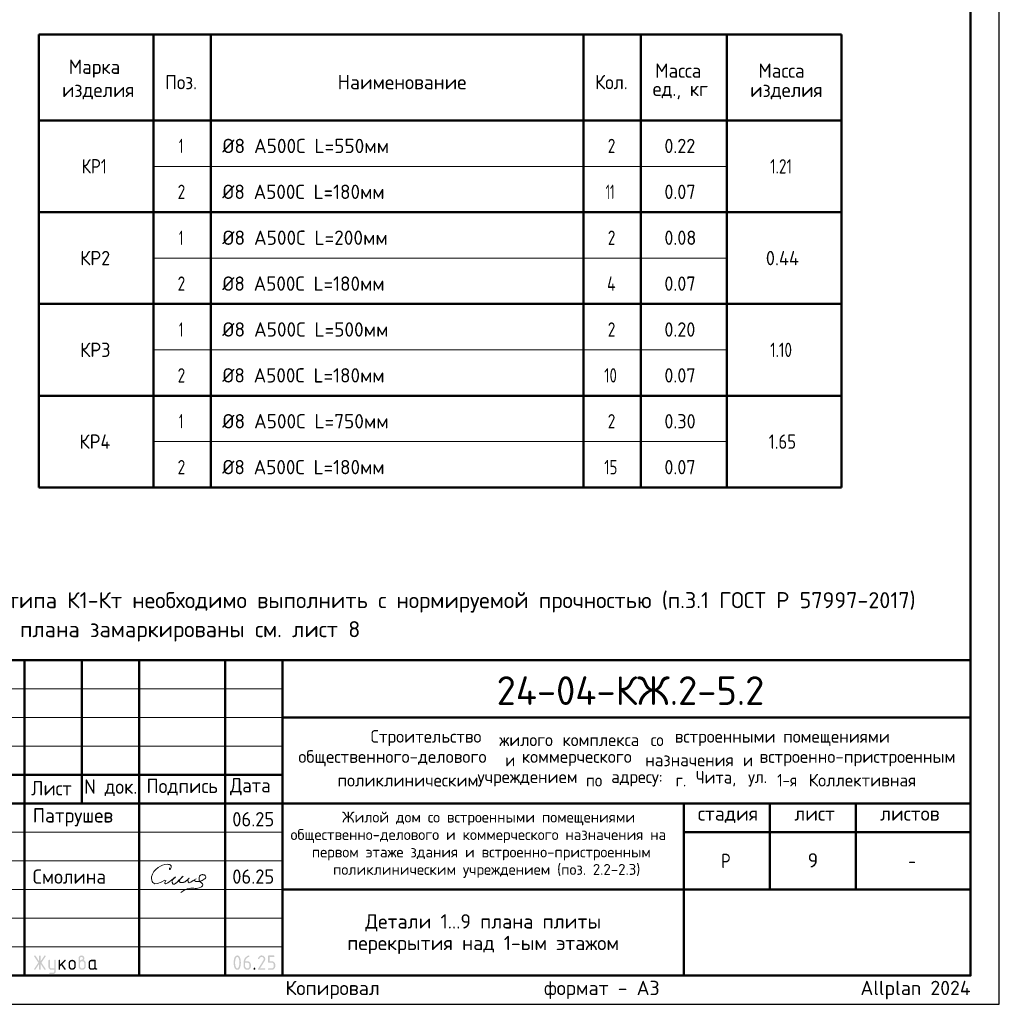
# Model space of a CAD drawing. Header units: millimetres. Extents: x 0 to 50400, y 0 to 35640.
# Tile 51 of 52: x 29903 to 50400, y 0 to 20601. Entities that reach past the tile are written whole.
import ezdxf

# ---------------------------------------------------------------- set-up
doc = ezdxf.new("R2010")
doc.units = ezdxf.units.MM
for name, color, linetype, lineweight in [('Standard', 7, 'Continuous', 25), ('Надписи', 7, 'Continuous', 25), ('Общий01', 7, 'Continuous', 13)]:
    doc.layers.add(name, color=color, linetype=linetype, lineweight=lineweight)
doc.styles.add('ISOCPEUR', font='txt')

msp = doc.modelspace()

# ---------------------------------------------------------------- hatches: boundary and pattern name
at = {"layer": 'Standard', "linetype": 'Continuous', "lineweight": 25, "transparency": 33554687}
for points in [[(30310, 844), (30233, 728), (30232, 726), (30230, 725), (30229, 724), (30227, 723), (30226, 722), (30224, 722), (30222, 722), (30220, 722), (30218, 722), (30217, 722), (30215, 722), (30214, 723), (30212, 723), (30211, 724), (30210, 724), (30209, 725), (30208, 726), (30207, 728), (30207, 729), (30206, 730), (30206, 732), (30206, 734), (30205, 735), (30205, 737), (30205, 739), (30206, 741), (30207, 743), (30208, 745), (30292, 871), (30208, 998), (30207, 1000), (30206, 1002), (30205, 1004), (30205, 1006), (30205, 1008), (30206, 1010), (30206, 1011), (30206, 1013), (30207, 1014), (30207, 1015), (30208, 1017), (30209, 1018), (30210, 1019), (30211, 1019), (30212, 1020), (30214, 1021), (30215, 1021), (30217, 1021), (30218, 1022), (30220, 1022), (30222, 1022), (30224, 1021), (30226, 1021), (30227, 1020), (30229, 1019), (30230, 1018), (30232, 1016), (30233, 1015), (30310, 899), (30310, 1007), (30310, 1008), (30310, 1010), (30311, 1012), (30311, 1013), (30312, 1015), (30312, 1016), (30313, 1017), (30314, 1018), (30315, 1019), (30316, 1019), (30317, 1020), (30319, 1021), (30320, 1021), (30322, 1021), (30323, 1022), (30325, 1022), (30327, 1022), (30329, 1021), (30330, 1021), (30332, 1021), (30333, 1020), (30334, 1019), (30336, 1019), (30337, 1018), (30337, 1017), (30338, 1016), (30339, 1015), (30339, 1013), (30340, 1012), (30340, 1010), (30340, 1008), (30340, 1007), (30340, 899), (30418, 1015), (30419, 1016), (30420, 1018), (30422, 1019), (30423, 1020), (30425, 1021), (30427, 1021), (30428, 1022), (30430, 1022), (30432, 1022), (30433, 1021), (30435, 1021), (30436, 1020), (30437, 1020), (30439, 1019), (30440, 1018), (30441, 1017), (30442, 1016), (30443, 1015), (30444, 1013), (30444, 1012), (30445, 1011), (30445, 1009), (30445, 1008), (30445, 1006), (30445, 1004), (30445, 1002), (30444, 1000), (30443, 998), (30358, 871), (30443, 745), (30444, 743), (30445, 741), (30445, 739), (30445, 737), (30445, 735), (30445, 734), (30445, 732), (30444, 731), (30444, 730), (30443, 728), (30442, 727), (30441, 726), (30440, 725), (30439, 724), (30438, 723), (30436, 723), (30435, 722), (30434, 722), (30432, 722), (30431, 722), (30429, 722), (30427, 722), (30425, 722), (30423, 723), (30422, 724), (30420, 725), (30419, 726), (30418, 728), (30340, 844), (30340, 737), (30340, 735), (30340, 733), (30340, 731), (30339, 730), (30339, 729), (30338, 727), (30337, 726), (30337, 725), (30336, 724), (30334, 724), (30333, 723), (30332, 722), (30330, 722), (30329, 722), (30327, 722), (30325, 722), (30323, 722), (30322, 722), (30320, 722), (30319, 722), (30317, 723), (30316, 724), (30315, 724), (30314, 725), (30313, 726), (30312, 727), (30312, 729), (30311, 730), (30311, 731), (30310, 733), (30310, 735), (30310, 737)], [(30625, 691), (30625, 722), (30565, 722), (30562, 722), (30559, 722), (30556, 722), (30553, 723), (30550, 723), (30547, 724), (30545, 725), (30542, 726), (30539, 727), (30537, 728), (30534, 730), (30532, 731), (30529, 733), (30527, 735), (30525, 737), (30523, 739), (30521, 741), (30519, 744), (30517, 746), (30515, 748), (30513, 751), (30512, 753), (30511, 756), (30510, 758), (30509, 761), (30508, 764), (30507, 767), (30506, 769), (30506, 772), (30506, 775), (30505, 778), (30505, 781), (30505, 916), (30505, 918), (30506, 920), (30506, 922), (30506, 923), (30507, 924), (30507, 926), (30508, 927), (30509, 928), (30510, 929), (30511, 929), (30512, 930), (30514, 930), (30515, 931), (30517, 931), (30518, 931), (30520, 931), (30522, 931), (30524, 931), (30526, 931), (30527, 930), (30528, 930), (30530, 929), (30531, 929), (30532, 928), (30533, 927), (30533, 926), (30534, 924), (30534, 923), (30535, 922), (30535, 920), (30535, 918), (30535, 916), (30535, 782), (30535, 779), (30536, 776), (30536, 773), (30538, 770), (30539, 768), (30540, 765), (30542, 763), (30544, 760), (30546, 758), (30549, 757), (30551, 755), (30554, 754), (30557, 753), (30559, 752), (30562, 752), (30565, 752), (30625, 752), (30625, 916), (30625, 918), (30625, 920), (30625, 922), (30626, 923), (30626, 924), (30627, 926), (30628, 927), (30629, 928), (30630, 929), (30631, 929), (30632, 930), (30633, 930), (30635, 931), (30636, 931), (30638, 931), (30640, 931), (30642, 931), (30644, 931), (30645, 931), (30647, 930), (30648, 930), (30649, 929), (30650, 929), (30651, 928), (30652, 927), (30653, 926), (30654, 924), (30654, 923), (30655, 922), (30655, 920), (30655, 918), (30655, 916), (30655, 692), (30655, 688), (30655, 685), (30655, 682), (30654, 680), (30653, 677), (30653, 674), (30652, 671), (30651, 669), (30650, 666), (30648, 663), (30647, 661), (30645, 658), (30644, 656), (30642, 654), (30640, 651), (30638, 649), (30636, 647), (30634, 645), (30631, 643), (30629, 641), (30627, 640), (30624, 638), (30621, 637), (30619, 636), (30616, 635), (30613, 634), (30611, 633), (30608, 633), (30605, 632), (30602, 632), (30599, 632), (30596, 632), (30535, 632), (30534, 632), (30532, 632), (30530, 632), (30529, 633), (30527, 633), (30526, 634), (30525, 634), (30524, 635), (30523, 636), (30522, 638), (30522, 639), (30521, 640), (30521, 642), (30521, 643), (30520, 645), (30520, 647), (30520, 648), (30521, 650), (30521, 651), (30522, 652), (30522, 654), (30523, 655), (30524, 656), (30525, 657), (30526, 658), (30527, 659), (30529, 660), (30530, 661), (30531, 661), (30533, 661), (30534, 662), (30535, 662), (30595, 662), (30598, 662), (30601, 662), (30604, 663), (30607, 664), (30609, 665), (30612, 666), (30614, 668), (30616, 670), (30619, 672), (30620, 675), (30622, 677), (30623, 680), (30624, 682), (30624, 685), (30625, 688)], [(30745, 833), (30840, 927), (30841, 928), (30842, 929), (30843, 930), (30844, 930), (30846, 931), (30847, 931), (30849, 931), (30850, 931), (30852, 931), (30854, 931), (30855, 931), (30857, 930), (30858, 930), (30859, 929), (30860, 929), (30861, 928), (30862, 927), (30863, 926), (30864, 924), (30864, 923), (30865, 922), (30865, 920), (30865, 918), (30865, 916), (30865, 915), (30865, 914), (30865, 912), (30864, 911), (30863, 910), (30863, 908), (30862, 907), (30861, 906), (30795, 840), (30862, 745), (30864, 743), (30864, 741), (30865, 739), (30865, 736), (30865, 734), (30865, 733), (30865, 731), (30864, 730), (30864, 728), (30863, 727), (30862, 726), (30861, 725), (30860, 724), (30859, 724), (30858, 723), (30857, 722), (30855, 722), (30854, 722), (30852, 722), (30850, 722), (30848, 722), (30846, 722), (30845, 722), (30843, 723), (30842, 724), (30840, 725), (30839, 726), (30838, 728), (30773, 819), (30745, 791), (30745, 737), (30745, 735), (30745, 733), (30745, 731), (30744, 730), (30744, 729), (30743, 727), (30742, 726), (30741, 725), (30741, 724), (30739, 724), (30738, 723), (30737, 722), (30735, 722), (30734, 722), (30732, 722), (30730, 722), (30728, 722), (30727, 722), (30725, 722), (30724, 722), (30722, 723), (30721, 724), (30720, 724), (30719, 725), (30718, 726), (30717, 727), (30717, 729), (30716, 730), (30716, 731), (30715, 733), (30715, 735), (30715, 737), (30715, 916), (30715, 918), (30715, 920), (30716, 922), (30716, 923), (30717, 924), (30717, 926), (30718, 927), (30719, 928), (30720, 929), (30721, 929), (30722, 930), (30724, 930), (30725, 931), (30727, 931), (30728, 931), (30730, 931), (30732, 931), (30734, 931), (30735, 931), (30737, 930), (30738, 930), (30739, 929), (30741, 929), (30741, 928), (30742, 927), (30743, 926), (30744, 924), (30744, 923), (30745, 922), (30745, 920), (30745, 918), (30745, 916)], [(34965, 1022), (34968, 1022), (34972, 1021), (34976, 1021), (34980, 1020), (34983, 1019), (34987, 1018), (34990, 1017), (34993, 1016), (34997, 1015), (35000, 1013), (35003, 1011), (35006, 1009), (35009, 1007), (35012, 1005), (35015, 1002), (35018, 1000), (35020, 997), (35023, 994), (35025, 991), (35027, 988), (35029, 985), (35031, 982), (35033, 979), (35034, 975), (35035, 972), (35036, 969), (35038, 965), (35038, 962), (35039, 958), (35039, 954), (35040, 950), (35040, 947), (35040, 941), (35039, 936), (35038, 930), (35036, 925), (35034, 920), (35032, 914), (35029, 909), (35026, 903), (34931, 752), (35025, 752), (35026, 752), (35028, 751), (35030, 751), (35031, 751), (35033, 750), (35034, 749), (35035, 749), (35036, 748), (35037, 747), (35037, 746), (35038, 745), (35039, 743), (35039, 742), (35039, 740), (35040, 738), (35040, 737), (35040, 735), (35039, 733), (35039, 731), (35039, 730), (35038, 729), (35037, 727), (35037, 726), (35036, 725), (35035, 724), (35034, 724), (35033, 723), (35031, 722), (35030, 722), (35028, 722), (35026, 722), (35025, 722), (34905, 722), (34903, 722), (34901, 722), (34899, 722), (34898, 722), (34897, 723), (34895, 724), (34894, 724), (34893, 725), (34892, 726), (34892, 727), (34891, 729), (34891, 730), (34890, 731), (34890, 733), (34890, 735), (34890, 737), (34890, 739), (34890, 741), (34891, 743), (34892, 745), (35002, 922), (35004, 925), (35005, 928), (35007, 931), (35008, 934), (35009, 937), (35009, 940), (35010, 943), (35010, 946), (35010, 951), (35009, 955), (35008, 960), (35006, 964), (35005, 968), (35002, 971), (35000, 975), (34996, 978), (34993, 982), (34989, 984), (34986, 987), (34982, 988), (34978, 990), (34974, 991), (34969, 991), (34965, 991), (34961, 991), (34958, 991), (34955, 990), (34952, 989), (34949, 988), (34946, 986), (34943, 984), (34940, 982), (34937, 980), (34934, 977), (34931, 974), (34929, 970), (34926, 967), (34923, 963), (34920, 958), (34918, 954), (34917, 952), (34915, 951), (34914, 949), (34912, 948), (34911, 947), (34909, 947), (34907, 947), (34905, 947), (34903, 947), (34901, 947), (34899, 947), (34898, 947), (34897, 948), (34895, 949), (34894, 949), (34893, 950), (34892, 951), (34892, 952), (34891, 954), (34891, 955), (34890, 956), (34890, 958), (34890, 960), (34890, 961), (34890, 963), (34890, 965), (34890, 966), (34891, 968), (34894, 974), (34898, 980), (34902, 986), (34906, 991), (34910, 996), (34914, 1000), (34919, 1005), (34923, 1008), (34928, 1011), (34933, 1014), (34938, 1016), (34943, 1018), (34948, 1020), (34953, 1021), (34959, 1022)], [(35100, 887), (35100, 1007), (35100, 1008), (35100, 1010), (35100, 1012), (35100, 1013), (35101, 1015), (35102, 1016), (35102, 1017), (35103, 1018), (35104, 1019), (35105, 1019), (35107, 1020), (35108, 1021), (35109, 1021), (35111, 1021), (35113, 1022), (35114, 1022), (35219, 1022), (35221, 1022), (35223, 1021), (35224, 1021), (35226, 1021), (35227, 1020), (35228, 1019), (35229, 1019), (35230, 1018), (35231, 1017), (35232, 1016), (35233, 1014), (35233, 1013), (35234, 1012), (35234, 1010), (35234, 1008), (35234, 1007), (35234, 1005), (35234, 1003), (35234, 1001), (35233, 1000), (35233, 999), (35232, 997), (35231, 996), (35230, 995), (35229, 994), (35228, 994), (35227, 993), (35226, 992), (35224, 992), (35223, 992), (35221, 991), (35219, 991), (35130, 991), (35130, 902), (35174, 902), (35178, 902), (35182, 901), (35186, 901), (35189, 900), (35193, 900), (35196, 899), (35200, 897), (35203, 896), (35207, 895), (35210, 893), (35213, 891), (35216, 889), (35219, 887), (35222, 885), (35225, 882), (35227, 880), (35230, 877), (35232, 874), (35235, 871), (35237, 868), (35239, 865), (35241, 862), (35242, 859), (35244, 855), (35245, 852), (35246, 849), (35247, 845), (35248, 841), (35249, 838), (35249, 834), (35249, 830), (35249, 827), (35249, 797), (35249, 793), (35249, 789), (35249, 785), (35248, 782), (35247, 778), (35246, 775), (35245, 771), (35244, 768), (35242, 764), (35241, 761), (35239, 758), (35237, 755), (35235, 752), (35232, 749), (35230, 746), (35227, 743), (35224, 741), (35222, 738), (35219, 736), (35216, 734), (35213, 732), (35209, 730), (35206, 728), (35203, 727), (35200, 726), (35196, 725), (35193, 724), (35189, 723), (35186, 722), (35182, 722), (35178, 722), (35174, 722), (35114, 722), (35113, 722), (35111, 722), (35109, 722), (35108, 722), (35107, 723), (35105, 724), (35104, 724), (35103, 725), (35102, 726), (35102, 727), (35101, 729), (35100, 730), (35100, 731), (35100, 733), (35100, 735), (35100, 737), (35100, 738), (35100, 740), (35100, 742), (35100, 743), (35101, 745), (35102, 746), (35102, 747), (35103, 748), (35104, 749), (35105, 749), (35107, 750), (35108, 751), (35109, 751), (35111, 751), (35113, 752), (35114, 752), (35174, 752), (35179, 752), (35183, 752), (35188, 753), (35192, 755), (35196, 756), (35199, 759), (35203, 761), (35206, 765), (35209, 768), (35212, 772), (35214, 775), (35216, 779), (35218, 783), (35218, 788), (35219, 792), (35219, 797), (35219, 827), (35219, 831), (35218, 836), (35218, 840), (35216, 844), (35214, 848), (35212, 851), (35209, 855), (35206, 858), (35203, 862), (35199, 864), (35195, 867), (35192, 868), (35188, 870), (35183, 871), (35179, 872), (35174, 872), (35114, 872), (35113, 872), (35111, 872), (35109, 872), (35108, 872), (35107, 873), (35105, 874), (35104, 874), (35103, 875), (35102, 876), (35102, 877), (35101, 879), (35100, 880), (35100, 881), (35100, 883), (35100, 885)], [(34800, 752), (34800, 753), (34800, 755), (34800, 757), (34801, 758), (34801, 760), (34802, 761), (34803, 762), (34804, 763), (34804, 764), (34806, 765), (34807, 765), (34808, 766), (34810, 766), (34811, 766), (34813, 767), (34815, 767), (34817, 767), (34818, 766), (34820, 766), (34821, 766), (34823, 765), (34824, 765), (34825, 764), (34826, 763), (34827, 762), (34828, 761), (34828, 760), (34829, 758), (34829, 757), (34830, 755), (34830, 753), (34830, 752), (34830, 737), (34830, 735), (34830, 733), (34829, 731), (34829, 730), (34828, 729), (34828, 727), (34827, 726), (34826, 725), (34825, 724), (34824, 724), (34823, 723), (34821, 722), (34820, 722), (34818, 722), (34817, 722), (34815, 722), (34813, 722), (34811, 722), (34810, 722), (34808, 722), (34807, 723), (34806, 724), (34804, 724), (34804, 725), (34803, 726), (34802, 727), (34801, 729), (34801, 730), (34800, 731), (34800, 733), (34800, 735), (34800, 737)]]:
    msp.add_hatch(color=7, dxfattribs=at).paths.add_polyline_path(points, flags=16)
h = msp.add_hatch(color=7, dxfattribs=at)
h.paths.add_polyline_path([(30925, 796), (30925, 856), (30925, 860), (30925, 864), (30926, 868), (30926, 871), (30927, 875), (30928, 878), (30929, 882), (30930, 885), (30932, 889), (30934, 892), (30935, 895), (30937, 898), (30939, 901), (30942, 904), (30944, 907), (30947, 909), (30950, 912), (30952, 915), (30955, 917), (30958, 919), (30961, 921), (30965, 923), (30968, 925), (30971, 926), (30974, 927), (30978, 928), (30981, 929), (30985, 930), (30988, 931), (30992, 931), (30996, 931), (31000, 931), (31004, 931), (31008, 931), (31011, 931), (31015, 930), (31019, 929), (31022, 928), (31026, 927), (31029, 926), (31032, 925), (31035, 923), (31039, 921), (31042, 919), (31045, 917), (31047, 915), (31050, 912), (31053, 910), (31056, 907), (31058, 904), (31060, 901), (31063, 898), (31065, 895), (31066, 892), (31068, 889), (31069, 886), (31071, 882), (31072, 879), (31073, 875), (31073, 872), (31074, 868), (31074, 864), (31075, 860), (31075, 856), (31075, 796), (31075, 793), (31074, 789), (31074, 785), (31073, 781), (31073, 778), (31072, 774), (31071, 771), (31069, 768), (31068, 764), (31066, 761), (31064, 758), (31062, 755), (31060, 752), (31058, 749), (31056, 746), (31053, 743), (31050, 741), (31047, 738), (31044, 736), (31041, 734), (31038, 732), (31035, 730), (31032, 728), (31029, 727), (31025, 726), (31022, 725), (31018, 724), (31015, 723), (31011, 722), (31007, 722), (31004, 722), (31000, 722), (30996, 722), (30992, 722), (30988, 722), (30985, 723), (30981, 724), (30978, 725), (30974, 726), (30971, 727), (30968, 728), (30965, 730), (30961, 732), (30958, 734), (30955, 736), (30952, 738), (30950, 741), (30947, 743), (30944, 746), (30942, 749), (30939, 752), (30937, 755), (30935, 758), (30934, 761), (30932, 764), (30930, 768), (30929, 771), (30928, 774), (30927, 778), (30926, 781), (30926, 785), (30925, 789), (30925, 793)], flags=16)
h.paths.add_polyline_path([(31045, 797), (31045, 857), (31045, 861), (31044, 866), (31043, 870), (31041, 874), (31040, 878), (31037, 881), (31035, 885), (31032, 888), (31028, 892), (31025, 894), (31021, 897), (31017, 898), (31013, 900), (31009, 901), (31004, 902), (31000, 902), (30995, 902), (30991, 901), (30987, 900), (30983, 898), (30979, 897), (30975, 894), (30971, 892), (30968, 888), (30965, 885), (30962, 881), (30960, 878), (30958, 874), (30957, 870), (30956, 866), (30955, 861), (30955, 857), (30955, 797), (30955, 792), (30956, 788), (30957, 783), (30958, 779), (30960, 775), (30962, 772), (30965, 768), (30968, 765), (30971, 761), (30975, 759), (30979, 756), (30983, 755), (30986, 753), (30991, 752), (30995, 752), (31000, 752), (31004, 752), (31009, 752), (31013, 753), (31017, 755), (31021, 757), (31025, 759), (31028, 761), (31032, 765), (31035, 768), (31037, 772), (31040, 775), (31041, 779), (31043, 783), (31044, 788), (31045, 792)])
h = msp.add_hatch(color=7, dxfattribs=at)
h.paths.add_polyline_path([(31165, 916), (31170, 920), (31174, 923), (31179, 926), (31183, 928), (31188, 930), (31192, 931), (31196, 931), (31200, 931), (31202, 931), (31204, 932), (31207, 933), (31209, 934), (31211, 935), (31213, 937), (31215, 939), (31217, 942), (31219, 944), (31221, 947), (31222, 949), (31223, 952), (31224, 954), (31224, 957), (31225, 959), (31225, 961), (31225, 965), (31224, 968), (31224, 970), (31223, 973), (31222, 976), (31220, 978), (31218, 981), (31216, 983), (31214, 985), (31212, 987), (31209, 988), (31207, 989), (31204, 990), (31201, 991), (31198, 991), (31195, 991), (31192, 991), (31189, 991), (31186, 990), (31183, 989), (31181, 988), (31178, 987), (31176, 985), (31174, 983), (31171, 981), (31170, 978), (31168, 976), (31167, 973), (31166, 970), (31165, 967), (31165, 965), (31165, 961)])
h.paths.add_polyline_path([(31240, 925), (31245, 923), (31249, 920), (31254, 918), (31258, 914), (31262, 911), (31266, 907), (31269, 903), (31272, 898), (31275, 893), (31278, 888), (31280, 883), (31282, 878), (31283, 873), (31284, 868), (31285, 862), (31285, 857), (31285, 797), (31285, 793), (31284, 789), (31284, 785), (31283, 781), (31282, 778), (31281, 774), (31280, 771), (31279, 768), (31278, 764), (31276, 761), (31274, 758), (31272, 755), (31270, 752), (31268, 749), (31265, 746), (31263, 743), (31260, 741), (31257, 738), (31254, 736), (31251, 734), (31248, 732), (31245, 730), (31242, 728), (31238, 727), (31235, 726), (31232, 725), (31228, 724), (31225, 723), (31221, 722), (31217, 722), (31214, 722), (31210, 722), (31206, 722), (31202, 722), (31198, 722), (31195, 723), (31191, 724), (31188, 725), (31184, 726), (31181, 727), (31177, 728), (31174, 730), (31171, 732), (31168, 734), (31165, 736), (31162, 738), (31159, 741), (31157, 743), (31154, 746), (31151, 749), (31149, 752), (31147, 755), (31145, 758), (31143, 761), (31142, 764), (31140, 768), (31139, 771), (31138, 774), (31137, 778), (31136, 782), (31136, 785), (31135, 789), (31135, 793), (31135, 797), (31135, 962), (31135, 965), (31135, 968), (31135, 971), (31136, 974), (31136, 977), (31137, 979), (31138, 982), (31139, 985), (31140, 987), (31142, 990), (31143, 993), (31145, 995), (31146, 997), (31148, 1000), (31150, 1002), (31152, 1004), (31154, 1006), (31157, 1008), (31159, 1010), (31161, 1012), (31164, 1013), (31166, 1015), (31169, 1016), (31172, 1017), (31174, 1018), (31177, 1019), (31180, 1020), (31183, 1020), (31186, 1021), (31189, 1021), (31192, 1022), (31195, 1022), (31198, 1022), (31201, 1021), (31204, 1021), (31207, 1020), (31210, 1020), (31212, 1019), (31215, 1018), (31218, 1017), (31221, 1016), (31223, 1015), (31226, 1013), (31228, 1012), (31230, 1010), (31233, 1008), (31235, 1006), (31237, 1004), (31239, 1002), (31241, 1000), (31243, 997), (31245, 995), (31246, 992), (31248, 990), (31249, 987), (31250, 985), (31251, 982), (31252, 979), (31253, 976), (31253, 974), (31254, 971), (31254, 968), (31254, 965), (31254, 962), (31254, 956), (31254, 951), (31253, 946), (31251, 941), (31249, 937), (31246, 933), (31243, 929)], flags=16)
h.paths.add_polyline_path([(31254, 797), (31254, 857), (31254, 861), (31254, 866), (31253, 870), (31251, 874), (31250, 878), (31247, 881), (31245, 885), (31241, 888), (31238, 892), (31235, 894), (31231, 897), (31227, 898), (31223, 900), (31219, 901), (31214, 902), (31210, 902), (31205, 902), (31201, 901), (31196, 900), (31192, 898), (31188, 897), (31185, 894), (31181, 892), (31178, 888), (31175, 885), (31172, 881), (31170, 878), (31168, 874), (31167, 870), (31166, 866), (31165, 861), (31165, 857), (31165, 797), (31165, 792), (31166, 788), (31167, 783), (31168, 779), (31170, 775), (31172, 772), (31175, 768), (31178, 765), (31181, 761), (31185, 759), (31188, 756), (31192, 755), (31196, 753), (31201, 752), (31205, 752), (31210, 752), (31214, 752), (31219, 752), (31223, 753), (31227, 755), (31231, 757), (31235, 759), (31238, 761), (31241, 765), (31245, 768), (31247, 772), (31250, 775), (31251, 779), (31253, 783), (31254, 788), (31254, 792)])
h = msp.add_hatch(color=7, dxfattribs=at)
h.paths.add_polyline_path([(31464, 901), (31405, 901), (31401, 901), (31399, 901), (31396, 900), (31393, 899), (31390, 898), (31388, 896), (31386, 895), (31383, 893), (31381, 890), (31380, 888), (31378, 886), (31377, 883), (31376, 880), (31375, 877), (31375, 874), (31375, 871), (31375, 782), (31375, 778), (31375, 776), (31376, 773), (31377, 770), (31378, 768), (31380, 765), (31381, 763), (31384, 760), (31386, 758), (31388, 757), (31391, 755), (31393, 754), (31396, 753), (31399, 752), (31402, 752), (31405, 752), (31434, 752), (31438, 752), (31440, 752), (31443, 753), (31446, 754), (31449, 755), (31451, 757), (31453, 758), (31456, 760), (31458, 763), (31459, 765), (31461, 767), (31462, 770), (31463, 773), (31464, 776), (31464, 778), (31464, 782)])
h.paths.add_polyline_path([(31524, 737), (31524, 735), (31524, 733), (31524, 731), (31523, 730), (31523, 729), (31522, 727), (31522, 726), (31521, 725), (31520, 724), (31519, 724), (31517, 723), (31516, 722), (31515, 722), (31513, 722), (31511, 722), (31509, 722), (31504, 722), (31499, 723), (31495, 724), (31490, 726), (31486, 728), (31482, 730), (31478, 733), (31475, 737), (31471, 733), (31466, 730), (31462, 728), (31457, 726), (31452, 724), (31446, 723), (31441, 722), (31434, 722), (31405, 722), (31401, 722), (31398, 722), (31395, 722), (31392, 723), (31390, 723), (31387, 724), (31384, 725), (31381, 726), (31379, 727), (31376, 728), (31374, 730), (31371, 731), (31369, 733), (31366, 735), (31364, 737), (31362, 739), (31360, 741), (31358, 743), (31356, 746), (31354, 748), (31353, 751), (31351, 753), (31350, 756), (31349, 758), (31348, 761), (31347, 764), (31346, 766), (31346, 769), (31345, 772), (31345, 775), (31345, 778), (31345, 781), (31345, 871), (31345, 875), (31345, 878), (31345, 881), (31346, 884), (31346, 886), (31347, 889), (31348, 892), (31349, 895), (31350, 897), (31351, 900), (31353, 902), (31354, 905), (31356, 907), (31358, 910), (31360, 912), (31362, 914), (31364, 916), (31366, 918), (31369, 920), (31371, 922), (31374, 923), (31376, 925), (31379, 926), (31381, 927), (31384, 928), (31387, 929), (31390, 930), (31392, 930), (31395, 931), (31398, 931), (31401, 931), (31405, 931), (31479, 931), (31481, 931), (31483, 931), (31485, 931), (31486, 930), (31487, 930), (31489, 929), (31490, 929), (31491, 928), (31492, 927), (31492, 926), (31493, 924), (31493, 923), (31494, 922), (31494, 920), (31494, 918), (31494, 916), (31494, 767), (31494, 765), (31495, 763), (31495, 761), (31495, 760), (31496, 759), (31496, 757), (31497, 756), (31498, 755), (31499, 754), (31500, 754), (31501, 753), (31503, 752), (31504, 752), (31506, 752), (31508, 752), (31509, 752), (31511, 752), (31513, 751), (31515, 751), (31516, 751), (31517, 750), (31519, 749), (31520, 749), (31521, 748), (31522, 747), (31522, 746), (31523, 744), (31523, 743), (31524, 742), (31524, 740), (31524, 738)], flags=16)
h = msp.add_hatch(color=7, dxfattribs=at)
h.paths.add_polyline_path([(34500, 872), (34500, 881), (34499, 890), (34499, 899), (34498, 908), (34497, 916), (34495, 925), (34494, 934), (34492, 942), (34490, 948), (34489, 953), (34487, 959), (34485, 964), (34483, 968), (34481, 972), (34479, 976), (34477, 979), (34474, 982), (34472, 984), (34469, 987), (34467, 988), (34464, 990), (34461, 991), (34458, 991), (34455, 991), (34452, 991), (34449, 991), (34446, 990), (34443, 988), (34441, 987), (34438, 984), (34436, 982), (34433, 979), (34431, 976), (34429, 972), (34427, 968), (34425, 963), (34423, 959), (34422, 953), (34420, 948), (34418, 942), (34416, 933), (34415, 925), (34413, 916), (34412, 907), (34411, 898), (34411, 890), (34410, 881), (34410, 872), (34410, 862), (34411, 853), (34411, 844), (34412, 835), (34413, 827), (34415, 818), (34416, 810), (34418, 801), (34420, 795), (34421, 790), (34423, 784), (34425, 780), (34427, 775), (34429, 771), (34431, 767), (34433, 764), (34436, 761), (34438, 759), (34441, 756), (34443, 755), (34446, 753), (34449, 752), (34452, 752), (34455, 752), (34458, 752), (34461, 752), (34464, 753), (34467, 755), (34469, 756), (34472, 759), (34474, 761), (34477, 764), (34479, 767), (34481, 771), (34483, 775), (34485, 780), (34487, 784), (34489, 790), (34490, 795), (34492, 801), (34494, 810), (34495, 818), (34497, 827), (34498, 835), (34499, 844), (34499, 853), (34500, 862)])
h.paths.add_polyline_path([(34530, 872), (34530, 865), (34530, 858), (34529, 852), (34529, 846), (34529, 839), (34528, 833), (34527, 827), (34527, 822), (34526, 816), (34525, 810), (34524, 805), (34522, 799), (34521, 794), (34520, 789), (34518, 784), (34517, 779), (34514, 772), (34512, 765), (34509, 759), (34506, 754), (34502, 748), (34499, 744), (34495, 739), (34492, 736), (34488, 732), (34484, 730), (34479, 727), (34475, 725), (34470, 723), (34465, 722), (34460, 722), (34455, 722), (34450, 722), (34445, 722), (34440, 723), (34435, 725), (34431, 727), (34426, 730), (34422, 732), (34418, 736), (34414, 739), (34411, 744), (34408, 748), (34404, 754), (34401, 759), (34398, 765), (34396, 771), (34393, 779), (34392, 783), (34390, 789), (34389, 794), (34388, 799), (34386, 804), (34385, 810), (34384, 816), (34383, 821), (34383, 827), (34382, 833), (34381, 839), (34381, 846), (34381, 852), (34380, 858), (34380, 865), (34380, 872), (34380, 878), (34380, 885), (34381, 891), (34381, 898), (34381, 904), (34382, 910), (34383, 916), (34383, 922), (34384, 928), (34385, 933), (34386, 939), (34388, 944), (34389, 949), (34390, 954), (34392, 960), (34393, 964), (34396, 972), (34398, 978), (34401, 984), (34404, 989), (34408, 995), (34411, 999), (34414, 1004), (34418, 1007), (34422, 1011), (34426, 1014), (34431, 1016), (34435, 1018), (34440, 1020), (34445, 1021), (34450, 1022), (34455, 1022), (34460, 1022), (34465, 1021), (34470, 1020), (34475, 1018), (34479, 1016), (34484, 1013), (34488, 1011), (34492, 1007), (34495, 1004), (34499, 999), (34502, 995), (34506, 989), (34509, 984), (34512, 978), (34514, 971), (34517, 964), (34518, 959), (34520, 954), (34521, 949), (34522, 944), (34524, 938), (34525, 933), (34526, 927), (34527, 922), (34527, 916), (34528, 910), (34529, 904), (34529, 897), (34529, 891), (34530, 885), (34530, 878)], flags=16)
h = msp.add_hatch(color=7, dxfattribs=at)
h.paths.add_polyline_path([(34620, 872), (34620, 797), (34620, 792), (34621, 788), (34622, 783), (34623, 779), (34625, 775), (34627, 772), (34630, 768), (34633, 765), (34636, 761), (34640, 759), (34644, 756), (34647, 755), (34651, 753), (34656, 752), (34660, 752), (34665, 752), (34670, 752), (34674, 752), (34678, 753), (34682, 755), (34686, 757), (34690, 759), (34693, 761), (34697, 765), (34700, 768), (34702, 772), (34705, 775), (34706, 779), (34708, 783), (34709, 788), (34710, 792), (34710, 797), (34710, 827), (34710, 831), (34709, 836), (34708, 840), (34706, 844), (34705, 848), (34702, 852), (34700, 855), (34697, 858), (34693, 862), (34690, 864), (34686, 867), (34682, 868), (34678, 870), (34674, 871), (34669, 872), (34665, 872)])
h.paths.add_polyline_path([(34695, 1022), (34697, 1022), (34698, 1021), (34700, 1021), (34701, 1021), (34703, 1020), (34704, 1019), (34705, 1019), (34706, 1018), (34707, 1017), (34708, 1016), (34708, 1015), (34709, 1013), (34709, 1012), (34709, 1010), (34710, 1008), (34710, 1007), (34710, 1004), (34709, 1002), (34709, 999), (34708, 998), (34707, 996), (34705, 995), (34704, 994), (34702, 994), (34698, 993), (34694, 991), (34690, 990), (34686, 988), (34682, 986), (34678, 984), (34675, 982), (34671, 979), (34667, 977), (34664, 974), (34660, 971), (34657, 968), (34654, 965), (34650, 961), (34647, 958), (34644, 954), (34639, 947), (34635, 941), (34631, 935), (34628, 928), (34626, 922), (34624, 915), (34622, 908), (34621, 902), (34665, 902), (34669, 902), (34673, 901), (34676, 901), (34680, 900), (34684, 900), (34687, 899), (34691, 898), (34694, 896), (34697, 895), (34701, 893), (34704, 891), (34707, 889), (34710, 887), (34713, 885), (34715, 883), (34718, 880), (34721, 877), (34723, 874), (34726, 871), (34728, 868), (34730, 865), (34731, 862), (34733, 859), (34734, 856), (34736, 852), (34737, 849), (34738, 845), (34738, 842), (34739, 838), (34739, 834), (34740, 831), (34740, 827), (34740, 797), (34740, 793), (34739, 789), (34739, 785), (34738, 781), (34738, 778), (34737, 774), (34736, 771), (34734, 768), (34733, 764), (34731, 761), (34729, 758), (34727, 755), (34725, 752), (34723, 749), (34721, 746), (34718, 743), (34715, 741), (34712, 738), (34709, 736), (34706, 734), (34703, 732), (34700, 730), (34697, 728), (34694, 727), (34690, 726), (34687, 725), (34683, 724), (34680, 723), (34676, 722), (34672, 722), (34669, 722), (34665, 722), (34661, 722), (34657, 722), (34653, 722), (34650, 723), (34646, 724), (34643, 725), (34639, 726), (34636, 727), (34633, 728), (34629, 730), (34626, 732), (34623, 734), (34620, 736), (34617, 738), (34614, 741), (34612, 743), (34609, 746), (34607, 749), (34604, 752), (34602, 755), (34600, 758), (34598, 761), (34597, 764), (34595, 767), (34594, 771), (34593, 774), (34592, 778), (34591, 781), (34591, 785), (34590, 788), (34590, 792), (34590, 796), (34590, 887), (34590, 893), (34590, 899), (34591, 905), (34592, 911), (34593, 917), (34595, 923), (34596, 929), (34598, 934), (34601, 940), (34603, 945), (34606, 951), (34609, 956), (34612, 961), (34616, 966), (34620, 971), (34624, 976), (34627, 980), (34630, 983), (34634, 986), (34637, 990), (34641, 993), (34644, 996), (34648, 999), (34651, 1001), (34655, 1004), (34658, 1006), (34662, 1009), (34666, 1011), (34670, 1013), (34673, 1015), (34677, 1017), (34681, 1018), (34683, 1019), (34685, 1020), (34687, 1020), (34689, 1021), (34691, 1021), (34692, 1021), (34693, 1022)], flags=16)

# ---------------------------------------------------------------- linework, layer by layer
at = {"layer": 'Standard', "color": 7, "linetype": 'Continuous', "lineweight": 50, "transparency": 33554687}
for p, q in [((30300, 20293), (30300, 18493)), ((30300, 20293), (47100, 20293)), ((32700, 20293), (32700, 10813)), ((33900, 20293), (33900, 10813)), ((41700, 20293), (41700, 10813)), ((42900, 20293), (42900, 10813)), ((44700, 20293), (44700, 10813)), ((47100, 20293), (47100, 18493)), ((30300, 18493), (47100, 18493)), ((30300, 18493), (47100, 18493)), ((30300, 18493), (30300, 10813)), ((47100, 18493), (47100, 10813)), ((30300, 16573), (47100, 16573)), ((30300, 14653), (47100, 14653)), ((30300, 12733), (47100, 12733)), ((30300, 10813), (47100, 10813)), ((27600, 7200), (49800, 7200)), ((30000, 600), (30000, 7200)), ((31200, 4200), (31200, 7200)), ((32400, 600), (32400, 7200)), ((34200, 600), (34200, 7200)), ((35400, 600), (35400, 7200)), ((35400, 6000), (49800, 6000)), ((27600, 4800), (35400, 4800)), ((27600, 4800), (35400, 4800)), ((27600, 4200), (35400, 4200)), ((27600, 4200), (35400, 4200)), ((35400, 4200), (49800, 4200)), ((43800, 2400), (43800, 4200)), ((45600, 2400), (45600, 4200)), ((47400, 2400), (47400, 4200)), ((43800, 3600), (49800, 3600)), ((35400, 2400), (49800, 2400)), ((43800, 600), (43800, 2400)), ((43800, 600), (43800, 2400))]:
    msp.add_line(p, q, dxfattribs=at)
at = {"layer": 'Standard', "color": 7, "linetype": 'Continuous', "lineweight": 25, "transparency": 33554687}
for p, q in [((49800, 600), (49800, 7200)), ((27600, 600), (49800, 600)), ((27600, 600), (49800, 600)), ((27600, 600), (49800, 600))]:
    msp.add_line(p, q, dxfattribs=at)
at = {"layer": 'Standard', "color": 7, "linetype": 'Continuous', "lineweight": 13, "transparency": 33554687}
for p, q in [((27600, 6600), (35400, 6600)), ((27600, 6000), (35400, 6000)), ((27600, 5400), (35400, 5400)), ((27600, 3600), (35400, 3600)), ((27600, 3000), (35400, 3000)), ((27600, 3000), (35400, 3000)), ((27600, 2400), (35400, 2400)), ((27600, 2400), (35400, 2400)), ((27600, 1800), (35400, 1800)), ((27600, 1200), (35400, 1200))]:
    msp.add_line(p, q, dxfattribs=at)
at = {"layer": 'Standard', "color": 7, "linetype": 'Continuous', "lineweight": 25, "transparency": 33554687}
msp.add_lwpolyline([(0, 0), (50400, 0), (50400, 35640), (0, 35640), (0, 0)], close=True, dxfattribs=at)
at = {"layer": 'Standard', "color": 7, "linetype": 'Continuous', "lineweight": 50, "transparency": 33554687}
msp.add_lwpolyline([(2400, 35040), (49800, 35040), (49800, 600), (2400, 600), (2400, 35040)], close=True, dxfattribs=at)
at = {"layer": 'Standard', "color": 250, "linetype": 'Continuous', "lineweight": 18, "true_color": 0x2d2d2d, "transparency": 33554687}
for points in [[(33040, 2857), (33039, 2844), (33038, 2833), (33038, 2825), (33040, 2821), (33045, 2822), (33052, 2828), (33059, 2836), (33066, 2846), (33073, 2863), (33075, 2879), (33072, 2894), (33066, 2906), (33053, 2917), (33036, 2924), (33016, 2928), (32995, 2929), (32941, 2925), (32892, 2911), (32846, 2890), (32802, 2862), (32754, 2824), (32712, 2779), (32680, 2726), (32663, 2666), (32661, 2632), (32664, 2599), (32672, 2569), (32685, 2546), (32728, 2523), (32788, 2531), (32860, 2559), (32937, 2597)], [(33446, 2639), (33446, 2638), (33445, 2638), (33444, 2637), (33444, 2636), (33435, 2626), (33425, 2617), (33416, 2607), (33407, 2598), (33400, 2593), (33394, 2587), (33388, 2582), (33381, 2577), (33376, 2573), (33370, 2570), (33365, 2566), (33359, 2563), (33354, 2561), (33349, 2558), (33343, 2556), (33338, 2554), (33333, 2553), (33328, 2551), (33322, 2550), (33317, 2549), (33312, 2548), (33307, 2548), (33302, 2548), (33297, 2548), (33291, 2548), (33286, 2548), (33281, 2549), (33276, 2550), (33271, 2551), (33267, 2552), (33263, 2553), (33259, 2554), (33256, 2555), (33254, 2557), (33251, 2558), (33249, 2559), (33248, 2561), (33246, 2562), (33245, 2563), (33244, 2564), (33243, 2566), (33242, 2567), (33242, 2568), (33241, 2569), (33241, 2571), (33240, 2573), (33240, 2574), (33240, 2576), (33240, 2578), (33240, 2580), (33241, 2582), (33241, 2584), (33243, 2587), (33244, 2590), (33245, 2594), (33247, 2597), (33250, 2601), (33253, 2606), (33256, 2611), (33260, 2616), (33266, 2624), (33273, 2632), (33280, 2639), (33287, 2647), (33295, 2654), (33304, 2662), (33312, 2670), (33320, 2679), (33320, 2679), (33321, 2679), (33321, 2680), (33321, 2680), (33321, 2680), (33321, 2680), (33321, 2680), (33321, 2680), (33321, 2680), (33321, 2680), (33321, 2680), (33321, 2680), (33321, 2680), (33321, 2680), (33321, 2680), (33321, 2680), (33321, 2680), (33321, 2680), (33321, 2680), (33321, 2680), (33321, 2679), (33321, 2679), (33321, 2679), (33321, 2679), (33306, 2666), (33292, 2653), (33279, 2639), (33267, 2625), (33248, 2606), (33230, 2587), (33210, 2569), (33190, 2551), (33184, 2545), (33177, 2539), (33170, 2533), (33162, 2528), (33158, 2525), (33154, 2522), (33149, 2519), (33145, 2517), (33142, 2516), (33139, 2514), (33136, 2513), (33133, 2513), (33131, 2512), (33128, 2512), (33126, 2512), (33124, 2512), (33123, 2512), (33121, 2512), (33119, 2513), (33118, 2513), (33116, 2514), (33115, 2515), (33113, 2516), (33112, 2517), (33110, 2518), (33109, 2519), (33108, 2521), (33106, 2523), (33105, 2526), (33103, 2529), (33101, 2532), (33100, 2535), (33097, 2543), (33095, 2551), (33092, 2559), (33090, 2567)], [(33090, 2567), (33094, 2553), (33098, 2540), (33103, 2529), (33108, 2520), (33130, 2512), (33160, 2526), (33195, 2556), (33235, 2594), (33269, 2627), (33298, 2656), (33317, 2675), (33320, 2679), (33314, 2673), (33304, 2664), (33291, 2651), (33278, 2636), (33260, 2616), (33247, 2597), (33240, 2579), (33244, 2565), (33251, 2558), (33261, 2553), (33274, 2550), (33287, 2548), (33318, 2549), (33346, 2557), (33372, 2571), (33395, 2588), (33409, 2600), (33422, 2613), (33434, 2626), (33446, 2639)], [(33593, 2627), (33581, 2618), (33570, 2609), (33562, 2600), (33559, 2593), (33566, 2580), (33589, 2571), (33620, 2567), (33652, 2567), (33679, 2572), (33702, 2580), (33722, 2591), (33744, 2604), (33760, 2615), (33776, 2626), (33788, 2639), (33794, 2655), (33795, 2668), (33792, 2681), (33786, 2692), (33777, 2701), (33770, 2705), (33762, 2708), (33753, 2710), (33745, 2711), (33736, 2712), (33727, 2713), (33718, 2713), (33709, 2711), (33697, 2707), (33686, 2701), (33676, 2693), (33668, 2683), (33664, 2673), (33661, 2662), (33659, 2650), (33658, 2638), (33656, 2625), (33655, 2613), (33655, 2601), (33658, 2590), (33664, 2578), (33675, 2568), (33687, 2558), (33700, 2547), (33713, 2535), (33725, 2521), (33732, 2506), (33733, 2492), (33728, 2480), (33718, 2469), (33705, 2459), (33691, 2450), (33661, 2437), (33632, 2430), (33602, 2426), (33573, 2426), (33543, 2427), (33512, 2428), (33482, 2428), (33453, 2426), (33405, 2414), (33359, 2393), (33315, 2367), (33271, 2338)], [(32961, 2597), (32954, 2579), (32947, 2563), (32942, 2548), (32939, 2535), (32955, 2518), (33005, 2544), (33080, 2599), (33166, 2668)], [(33166, 2668), (33147, 2649), (33128, 2630), (33109, 2611), (33090, 2591)], [(33429, 2588), (33429, 2582), (33429, 2575), (33429, 2569), (33429, 2564), (33446, 2545), (33484, 2556), (33535, 2587), (33593, 2627)]]:
    msp.add_lwpolyline(points, dxfattribs=at)
at = {"layer": 'Общий01', "color": 7, "linetype": 'Continuous', "lineweight": 13, "transparency": 33554687}
for p, q in [((32700, 17533), (44700, 17533)), ((32700, 15613), (44700, 15613)), ((32700, 13693), (44700, 13693)), ((32700, 11773), (44700, 11773))]:
    msp.add_line(p, q, dxfattribs=at)

# ---------------------------------------------------------------- texts
at = {"layer": 'Standard', "color": 7, "linetype": 'Continuous', "lineweight": 25, "transparency": 33554687, "attachment_point": 7, "style": 'ISOCPEUR'}
for s, insert, char_height, width in [('\\W0.95;Марка', (30929, 19385), 300, 1312), ('\\W0.95;Масса', (43199, 19385), 300, 1252.12), ('\\W0.95;Масса', (45359, 19385), 300, 1252.12), ('\\W0.92;Поз.', (32947, 19145), 300, 872.98), ('\\W0.98;Наименование', (36554, 19145), 300, 2784.79), ('\\W0.93;Кол.', (41939, 19145), 300, 888.22), ('\\W0.96;изделия', (30787, 18935), 300, 1597.75), ('\\W0.95;ед., кг', (43147, 18935), 300, 1357.04), ('\\W0.96;изделия', (45187, 18935), 300, 1597.74), ('\\W0.56;1', (33237, 17809), 300, 233.32), ('\\W0.98;Ø8 А500С L=550мм', (34142, 17809), 300, 3655.56), ('\\W0.78;2', (42207, 17809), 300, 326.4), ('\\W0.92;0.22', (43392, 17809), 300, 857.75), ('\\W0.84;КР1', (31199, 17383), 300, 755.74), ('\\W0.77;1.21', (45605, 17383), 300, 715.05), ('\\W0.78;2', (33207, 16849), 300, 326.4), ('\\W0.97;Ø8 А500С L=180мм', (34142, 16849), 300, 3593.21), ('\\W0.62;11', (42162, 16849), 300, 393.74), ('\\W0.92;0.07', (43392, 16849), 300, 857.75), ('\\W0.56;1', (33237, 15889), 300, 233.32), ('\\W0.98;Ø8 А500С L=200мм', (34142, 15889), 300, 3655.56), ('\\W0.78;2', (42207, 15889), 300, 326.4), ('\\W0.92;0.08', (43392, 15889), 300, 857.75), ('\\W0.92;КР2', (31169, 15463), 300, 827.54), ('\\W0.93;0.44', (45515, 15463), 300, 918.7), ('\\W0.78;2', (33207, 14929), 300, 326.4), ('\\W0.97;Ø8 А500С L=180мм', (34142, 14929), 300, 3593.21), ('\\W0.80;4', (42192, 14929), 300, 359.85), ('\\W0.92;0.07', (43392, 14929), 300, 857.75), ('\\W0.56;1', (33237, 13969), 300, 233.32), ('\\W0.98;Ø8 А500С L=500мм', (34142, 13969), 300, 3655.56), ('\\W0.78;2', (42207, 13969), 300, 326.4), ('\\W0.92;0.20', (43392, 13969), 300, 857.75), ('\\W0.92;КР3', (31169, 13543), 300, 827.54), ('\\W0.77;1.10', (45605, 13543), 300, 715.05), ('\\W0.78;2', (33207, 13009), 300, 326.4), ('\\W0.97;Ø8 А500С L=180мм', (34142, 13009), 300, 3593.21), ('\\W0.75;10', (42132, 13009), 300, 472.28), ('\\W0.92;0.07', (43392, 13009), 300, 857.75), ('\\W0.98;Ø8 А500С L=750мм', (34142, 12049), 300, 3655.56), ('\\W0.56;1', (33237, 12049), 300, 233.32), ('\\W0.78;2', (42207, 12049), 300, 326.4), ('\\W0.92;0.30', (43392, 12049), 300, 857.75), ('\\W0.92;КР4', (31154, 11623), 300, 858.07), ('\\W0.85;1.65', (45575, 11623), 300, 786.38), ('\\W0.78;2', (33207, 11089), 300, 326.4), ('\\W0.97;Ø8 А500С L=180мм', (34142, 11089), 300, 3593.21), ('\\W0.75;15', (42132, 11089), 300, 472.28), ('\\W0.92;0.07', (43392, 11089), 300, 857.75), ('\\W0.98;Строительство ', (37245, 5402), 264, 2820.83), ('\\W0.96;жилого ', (39937, 5402), 264, 1446.12), ('\\W0.97;комплекса ', (41257, 5402), 264, 1975.29), ('\\W0.90;со ', (43105, 5402), 264, 620.97), ('\\W0.98;встроенными ', (43607, 5402), 264, 2398.16), ('\\W0.98;помещениями', (45877, 5402), 264, 2292.21), ('\\W0.99;общественного-делового ', (35733, 4980), 264, 4457.19), ('\\W0.87;и ', (40063, 4980), 264, 457.48), ('\\W0.98;коммерческого ', (40406, 4980), 264, 2714.91), ('\\W0.97;назначения ', (42993, 4980), 264, 2173.24), ('\\W0.87;и ', (45039, 4980), 264, 457.46), ('\\W0.99;встроенно-пристроенным', (45382, 4980), 264, 4298.92), ('\\W0.98;поликлиническим ', (36552, 4557), 264, 3058.06), ('\\W0.98;учреждением ', (39482, 4557), 264, 2397.9), ('\\W0.91;по ', (41752, 4557), 264, 647.69), ('\\W0.96;адресу: ', (42280, 4557), 264, 1472.67), ('\\W0.89;г. ', (43627, 4557), 264, 539.49), ('\\W0.95;Чита, ', (44049, 4557), 264, 1221.07), ('\\W0.92;ул. ', (45145, 4557), 264, 728.23), ('\\W0.86;1-я ', (45752, 4557), 264, 773.52), ('\\W0.98;Коллективная', (46412, 4557), 264, 2450.61), ('\\W0.94;Лист', (30143, 4371), 300, 1040.31), ('\\W0.95;N док.', (31251, 4357), 300, 1281.75), ('\\W0.96;Подпись', (32555, 4371), 300, 1613.14), ('\\W0.94;Дата', (34305, 4371), 300, 1161.28), ('\\W0.97;Патрушев', (30175, 3722), 300, 2004.22), ('\\W0.94;06.25', (34350, 3722), 300, 1070.02), ('\\W0.99;стадия    лист     листов', (44091, 3795), 300, 5247.11), ('\\W0.80;Р', (44580, 2850), 300, 359.84), ('\\W0.78;-', (48495, 2850), 300, 326.39), ('\\W0.96;Смолина', (30175, 2522), 300, 1673.19), ('\\W0.94;06.25', (34350, 2522), 300, 1070.02)]:
    msp.add_mtext(s, dxfattribs=dict(at, insert=insert, char_height=char_height, width=width))
at = {"layer": 'Standard', "color": 7, "linetype": 'Continuous', "lineweight": 13, "transparency": 33554687, "insert": (27600, 8624), "char_height": 336, "width": 21106.68, "attachment_point": 1, "line_spacing_factor": 1.084337}
msp.add_mtext('\\A1;{\\fISOCPEUR|i0|b0;\\H335.999994;\\W1.000000;\\C7;1. Сварку типа К1-Кт необходимо выполнить с нормируемой прочностью (п.3.1 ГОСТ Р 57997-2017)}\\P{\\fISOCPEUR|i0|b0;\\H335.999994;\\W1.000000;\\C7;2. Детали плана замаркированы см. лист 8}\\P', dxfattribs=at)
at = {"layer": 'Standard', "color": 7, "linetype": 'Continuous', "lineweight": 50, "transparency": 33554687, "insert": (39882, 6262), "char_height": 600, "width": 6049.91, "attachment_point": 7, "style": 'ISOCPEUR'}
msp.add_mtext('\\W0.98;24-04-КЖ.2-5.2', dxfattribs=at)
at = {"layer": 'Standard', "color": 7, "linetype": 'Continuous', "lineweight": 18, "transparency": 33554687, "char_height": 228, "attachment_point": 7, "style": 'ISOCPEUR'}
for s, insert, width in [('\\W0.99;Жилой дом со встроенными помещениями', (36647, 3741), 6015.25), ('\\W0.99;общественно-делового и коммерческого назначения на', (35570, 3376), 8168.16), ('\\W0.99;первом этаже здания и встроенно-пристроенным', (36015, 3011), 7279.77), ('\\W0.99;поликлиническим учреждением (поз. 2.2-2.3)', (36459, 2646), 6390.3)]:
    msp.add_mtext(s, dxfattribs=dict(at, insert=insert, width=width))
at = {"layer": 'Standard', "color": 7, "linetype": 'Continuous', "lineweight": 25, "transparency": 33554687, "insert": (39600, 1885), "char_height": 300, "width": 5780.25, "attachment_point": 2, "line_spacing_factor": 0.903614}
msp.add_mtext('\\A1;{\\fISOCPEUR|i0|b0;\\H300.000000;\\W1.000000;\\C7;Детали 1...9 плана плиты}\\P{\\fISOCPEUR|i0|b0;\\H300.000000;\\W1.000000;\\C7;перекрытия над 1-ым этажом}\\P', dxfattribs=at)
at = {"layer": 'Standard', "color": 8, "linetype": 'Continuous', "lineweight": 13, "transparency": 33554687, "insert": (49800, 297), "char_height": 300, "width": 14099.36, "attachment_point": 6, "style": 'ISOCPEUR'}
msp.add_mtext('\\A1;{\\fISOCPEUR|i0|b0;\\H300.000000;\\W1.000000;\\C8;Копировал                  формат - А3                      Allplan 2024}\\P', dxfattribs=at)
at = {"layer": 'Надписи', "color": 7, "linetype": 'Continuous', "lineweight": 13, "transparency": 33554687, "insert": (46500, 3012), "char_height": 300, "width": 326.67, "attachment_point": 5, "style": 'ISOCPEUR'}
msp.add_mtext('\\A1;{\\fISOCPEUR|i0|b0;\\H300.000000;\\W1.000000;\\C7;9}\\P', dxfattribs=at)

doc.saveas('drawing.dxf')
